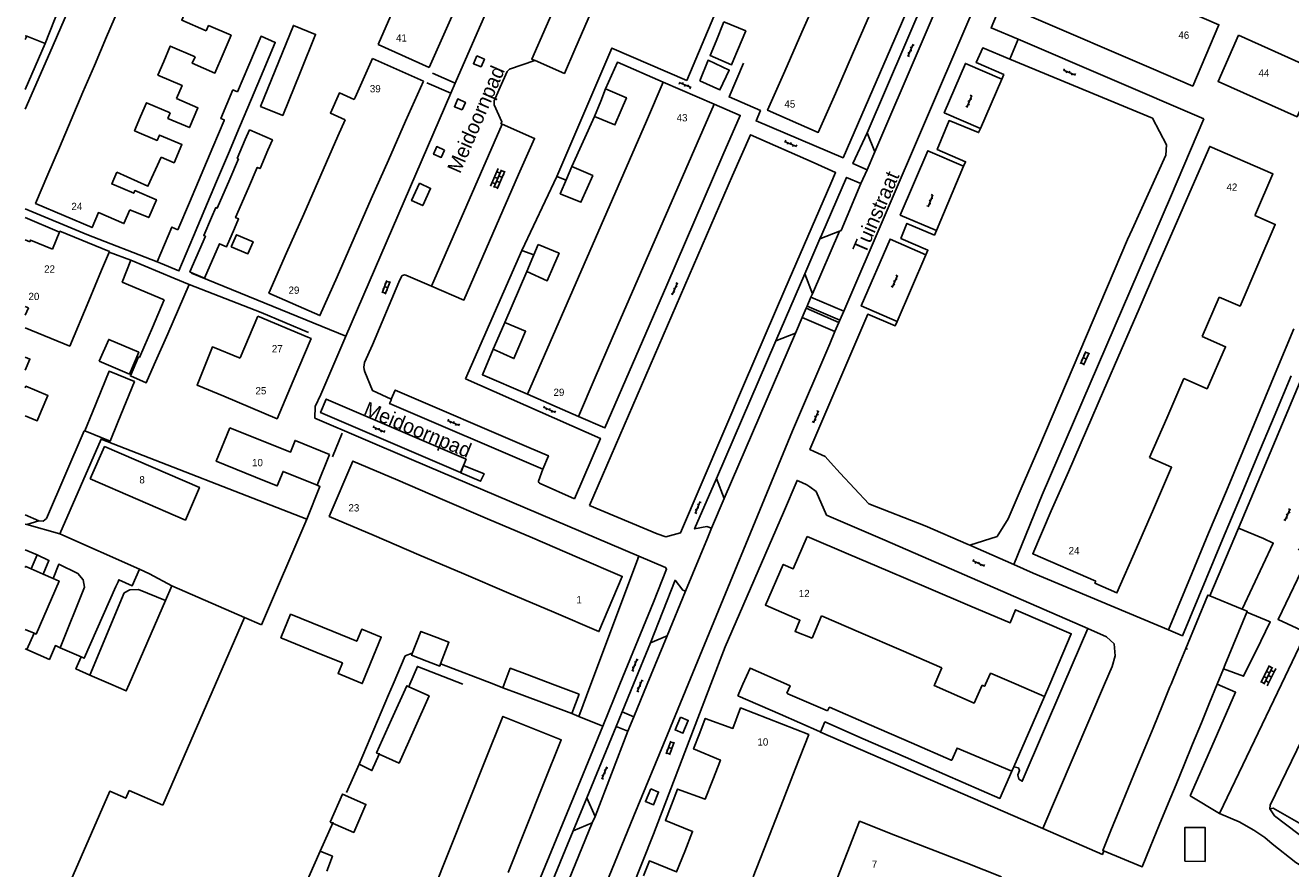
# Model space of a CAD drawing. Extents: x 141020 to 141442, y 457132 to 457664.
# Tile 15 of 18: x 141020 to 141194, y 457475 to 457590. Entities that reach past the tile are written whole.
import ezdxf

# ---------------------------------------------------------------- set-up
doc = ezdxf.new("R2010")
doc.units = 0
for name, color, linetype in [('GEO_Bijgebouw', 3, 'CONTINUOUS'), ('GEO_Dakrand', 3, 'CONTINUOUS'), ('GEO_Dakrand bijgebouw', 3, 'CONTINUOUS'), ('GEO_Hoofdgebouw', 3, 'CONTINUOUS'), ('GEO_Huisnummer', 7, 'CONTINUOUS'), ('GEO_Kant verharding', 252, 'CONTINUOUS'), ('GEO_Overige lijn', 252, 'CONTINUOUS'), ('GEO_Straatnaam', 2, 'CONTINUOUS'), ('GEO_Symbool open verharding', 252, 'CONTINUOUS'), ('GEO_Terreinafscheiding', 7, 'FENCELINE2')]:
    doc.layers.add(name, color=color, linetype=linetype)
doc.styles.add('Style-LOW_RES_FILLED', font='LOW_RES_FILLED.shx')
doc.linetypes.add('FENCELINE2', pattern='A,6.35,-2.54,[132,ltypeshp.shx,S=2.54,R=0,X=-2.54,Y=0],-2.54,25.4', length=36.83)

msp = doc.modelspace()

# ---------------------------------------------------------------- linework, layer by layer
at = {"layer": 'GEO_Bijgebouw', "flags": 128}
for points in [[(141102.34, 457578.8), (141103.06, 457580.5), (141100.2, 457581.74), (141099.52, 457580.03)], [(141102.34, 457578.8), (141101.48, 457576.77), (141098.68, 457577.94), (141099.52, 457580.03)], [(141097.67, 457568.09), (141098.43, 457569.81), (141095.56, 457571.07), (141094.82, 457569.33)], [(141097.67, 457568.09), (141096.81, 457566.15), (141093.97, 457567.32), (141094.82, 457569.33)], [(141090.94, 457560.36), (141093.8, 457559.15), (141093.03, 457557.37)], [(141040.86, 457555.76), (141034.99, 457558.19), (141033.79, 457555.21), (141039.57, 457552.76)], [(141093.03, 457557.37), (141092.17, 457555.39), (141089.39, 457556.66), (141090.2, 457558.6)], [(141090.2, 457558.6), (141090.34, 457558.92)], [(141040.04, 457548.1), (141042.99, 457554.88), (141040.86, 457555.76)], [(141037.94, 457548.95), (141039.57, 457552.76)], [(141088.42, 457546.63), (141089.2, 457548.46), (141086.33, 457549.66), (141085.57, 457547.87)], [(141036.18, 457544.87), (141037.94, 457548.95)], [(141040.04, 457548.1), (141038.2, 457543.9)], [(141088.42, 457546.63), (141087.6, 457544.71), (141084.77, 457545.97), (141085.57, 457547.87)], [(141192.4, 457543.19), (141194.74, 457548.8)], [(141190.06, 457537.58), (141192.4, 457543.19)], [(141194.35, 457542.33), (141192.01, 457536.73)], [(141187.72, 457531.96), (141190.06, 457537.58)], [(141192.01, 457536.73), (141189.66, 457531.11)], [(141185.46, 457526.54), (141187.72, 457531.96)], [(141189.66, 457531.11), (141187.39, 457525.7)], [(141183.03, 457520.71), (141185.46, 457526.54)], [(141187.39, 457525.7), (141184.95, 457519.86)], [(141180.77, 457515.3), (141183.03, 457520.71)], [(141184.95, 457519.86), (141182.69, 457514.46)], [(141180.77, 457515.3), (141177.5, 457507.46), (141179.42, 457506.65), (141182.69, 457514.46)], [(141178.76, 457502.17), (141179.89, 457504.92)], [(141089.42, 457501.31), (141087.09, 457502.19), (141086.27, 457500)], [(141125.05, 457500), (141120.03, 457502.21), (141119.06, 457500)], [(141178.76, 457502.17), (141177.87, 457500)], [(141185.32, 457502.69), (141185.08, 457502.11)], [(141092.91, 457500), (141089.42, 457501.31)], [(141086.09, 457499.52), (141088.3, 457498.69)], [(141088.3, 457498.69), (141095.54, 457495.97)], [(141119.06, 457500), (141118.36, 457498.41)], [(141125.08, 457498.75), (141125.54, 457499.78), (141125.05, 457500)], [(141125.08, 457498.75), (141125.22, 457498.69)], [(141125.22, 457498.69), (141130.67, 457496.33)], [(141176.68, 457497.1), (141177.72, 457499.63)], [(141177.87, 457500), (141177.72, 457499.63)], [(141184.22, 457500), (141183.16, 457497.44)], [(141124.15, 457495.88), (141118.36, 457498.41)], [(141175.39, 457493.96), (141176.68, 457497.1)], [(141183.16, 457497.44), (141182.03, 457494.71)], [(141129.56, 457493.51), (141124.15, 457495.88)], [(141129.73, 457493.43), (141129.56, 457493.51)], [(141174.25, 457491.21), (141175.39, 457493.96)], [(141182.03, 457494.71), (141180.82, 457491.75)], [(141180.82, 457491.75), (141179.66, 457488.93)], [(141173.09, 457488.38), (141174.25, 457491.21)], [(141172.04, 457485.82), (141173.09, 457488.38)], [(141179.66, 457488.93), (141178.55, 457486.24)], [(141170.79, 457482.79), (141172.04, 457485.82)], [(141178.55, 457486.24), (141177.48, 457483.64)], [(141177.48, 457483.64), (141176.24, 457480.63)], [(141169.61, 457479.92), (141170.79, 457482.79)], [(141175.02, 457477.65), (141173.9, 457474.95), (141168.48, 457477.18), (141169.61, 457479.92)], [(141176.24, 457480.63), (141175.02, 457477.65)]]:
    msp.add_lwpolyline(points, dxfattribs=at)
at = {"layer": 'GEO_Dakrand', "flags": 128}
for points in [[(141045.34, 457589.7), (141045.65, 457590.42), (141048.75, 457589.09), (141047.65, 457586.52)], [(141047.65, 457586.52), (141046.53, 457583.9), (141043.42, 457585.23), (141043.81, 457586.14)], [(141041.24, 457580.38), (141044.18, 457579.12), (141043.02, 457576.4), (141040.07, 457577.66), (141040.4, 457578.42)], [(141065.66, 457580.26), (141063.62, 457581.17), (141062.39, 457578.4), (141064.44, 457577.49)], [(141033.04, 457570.3), (141037.33, 457568.35), (141039.14, 457572.34)], [(141189.36, 457564.33), (141192.18, 457563.11), (141189.8, 457557.58)], [(141189.8, 457557.58), (141187.36, 457551.9), (141184.49, 457553.13)], [(141179.63, 457541.95), (141182.82, 457540.55), (141185.36, 457546.33), (141182.15, 457547.74)], [(141049.98, 457544.76), (141046.18, 457546.29), (141044.07, 457541.04), (141047.77, 457539.55)], [(141175.44, 457524.04), (141177.94, 457529.78), (141174.91, 457531.1)], [(141173.1, 457518.67), (141175.44, 457524.04)], [(141167.53, 457514.14), (141167.41, 457513.86), (141170.44, 457512.54), (141173.1, 457518.67)], [(141145.4, 457500), (141146.39, 457502.25)], [(141151.9, 457499.88), (141150.81, 457497.4), (141145.32, 457499.81), (141145.4, 457500)], [(141034.73, 457485.42), (141039.39, 457483.4)]]:
    msp.add_lwpolyline(points, dxfattribs=at)
at = {"layer": 'GEO_Dakrand bijgebouw', "flags": 128}
for points in [[(141115.36, 457588.29), (141116.44, 457590.93)], [(141116.44, 457590.93), (141119.44, 457589.68), (141118.32, 457587)], [(141051.2, 457585), (141052.86, 457588.94), (141054.82, 457588.11), (141053.15, 457584.16)], [(141055.3, 457585.48), (141057.32, 457590.44), (141060.36, 457589.2), (141058.28, 457584.08)], [(141117.82, 457585.8), (141117.5, 457585.04), (141114.54, 457586.29), (141115.36, 457588.29)], [(141055.3, 457585.48), (141052.79, 457579.32), (141055.84, 457578.08), (141058.28, 457584.08)], [(141113.13, 457582.84), (141114.28, 457585.66), (141117.17, 457584.31), (141115.9, 457581.58), (141113.13, 457582.84)], [(141118.32, 457587), (141117.82, 457585.8)], [(141051.2, 457585), (141049.64, 457581.31)], [(141051.55, 457580.37), (141053.15, 457584.16)], [(141049.64, 457581.31), (141049.01, 457581.58), (141047.35, 457577.65), (141047.81, 457577.46), (141047.78, 457577.38)], [(141049.9, 457576.48), (141051.55, 457580.37)], [(141047.78, 457577.38), (141046.24, 457573.74)], [(141048.37, 457572.84), (141049.9, 457576.48)], [(141053.8, 457573.3), (141054.42, 457574.72), (141051.28, 457576.08), (141050.7, 457574.76)], [(141046.24, 457573.74), (141044.64, 457569.94)], [(141050.7, 457574.76), (141049.59, 457572.17), (141049.75, 457572.1), (141048.56, 457569.32)], [(141051.12, 457568.12), (141052.34, 457570.95), (141052.72, 457570.78), (141053.8, 457573.3)], [(141046.75, 457569.01), (141048.37, 457572.84)], [(141044.64, 457569.94), (141043.02, 457566.11)], [(141045.15, 457565.21), (141046.75, 457569.01)], [(141046.07, 457564.05), (141046.66, 457565.43), (141046.84, 457565.35), (141048.56, 457569.32)], [(141051.12, 457568.12), (141049.37, 457564.06), (141049.78, 457563.88), (141049.21, 457562.57)], [(141043.02, 457566.11), (141041.45, 457562.39)], [(141043.58, 457561.5), (141045.15, 457565.21)], [(141046.07, 457564.05), (141045, 457561.58), (141045.21, 457561.49), (141043.1, 457556.59), (141043.34, 457556.49)], [(141041.45, 457562.39), (141040.59, 457562.76), (141038.58, 457557.99)], [(141043.58, 457561.5), (141041.57, 457556.73), (141039.05, 457557.8)], [(141049.21, 457562.57), (141048.13, 457560.05), (141047.16, 457560.47), (141045.11, 457555.72), (141043.34, 457556.49)], [(141048.77, 457560.05), (141049.47, 457561.7), (141051.77, 457560.73), (141051.07, 457559.08), (141048.77, 457560.05)], [(141038.58, 457557.99), (141039.04, 457557.8)], [(141039.04, 457557.8), (141039.05, 457557.8)], [(141030.64, 457544.33), (141031.94, 457547.33), (141036.06, 457545.56), (141034.77, 457542.55), (141030.64, 457544.33)], [(141036.18, 457544.87), (141036.05, 457544.93), (141034.92, 457542.33), (141037.1, 457541.38), (141038.2, 457543.9)], [(141029.7, 457537.35), (141031.98, 457542.96), (141035.46, 457541.54), (141033.19, 457535.97)], [(141033.19, 457535.97), (141032.14, 457533.38), (141028.66, 457534.79), (141029.7, 457537.35)], [(141179.89, 457504.92), (141182.91, 457512.24), (141183.21, 457512.11)], [(141187.65, 457510.29), (141183.21, 457512.11)], [(141061.39, 457504), (141055.6, 457506.37), (141056.92, 457509.61), (141062.77, 457507.22)], [(141185.32, 457502.69), (141188.28, 457509.89)], [(141187.65, 457510.29), (141188.33, 457510.01), (141188.28, 457509.89)], [(141062.77, 457507.22), (141066.02, 457505.89), (141066.7, 457507.55), (141069.37, 457506.46), (141066.76, 457500.09), (141063.44, 457501.45), (141064.04, 457502.92), (141061.39, 457504)], [(141075.63, 457503.17), (141073.55, 457503.97), (141074.82, 457507.24), (141077, 457506.4)], [(141077.53, 457502.81), (141078.67, 457505.75), (141077, 457506.4)], [(141075.63, 457503.17), (141077.41, 457502.48), (141077.53, 457502.81)], [(141070.8, 457495.17), (141072.87, 457499.78), (141073.15, 457499.65)], [(141073.88, 457493.79), (141075.95, 457498.4), (141073.15, 457499.65)], [(141130.91, 457496.8), (141130.93, 457496.84), (141136.4, 457494.47)], [(141070.8, 457495.17), (141068.73, 457490.56), (141069.07, 457490.41)], [(141130.67, 457496.33), (141130.91, 457496.8)], [(141073.88, 457493.79), (141071.82, 457489.18), (141069.07, 457490.41)], [(141135.59, 457492.52), (141130.32, 457494.83), (141129.73, 457493.43)], [(141136.4, 457494.47), (141142.2, 457491.96)], [(141141.37, 457489.99), (141135.59, 457492.52)], [(141142.2, 457491.96), (141147.66, 457489.59)], [(141146.8, 457487.62), (141141.37, 457489.99)], [(141147.66, 457489.59), (141147.74, 457489.56), (141148.48, 457491.24), (141155.99, 457488.04), (141154.35, 457484.32), (141146.8, 457487.62)], [(141062.38, 457481.08), (141065.59, 457479.66), (141067.27, 457483.5), (141064.07, 457484.91), (141062.38, 457481.08)], [(141179.75, 457475.69), (141182.54, 457475.67), (141182.57, 457480.32), (141179.78, 457480.33), (141179.75, 457475.69)]]:
    msp.add_lwpolyline(points, dxfattribs=at)
at = {"layer": 'GEO_Hoofdgebouw', "flags": 128}
for points in [[(141164.13, 457589.29), (141158.36, 457591.77), (141161.97, 457600.18), (141167.78, 457597.68)], [(141080.67, 457595.34), (141078.32, 457590)], [(141127.16, 457589.53), (141129.51, 457594.91)], [(141031.64, 457588.85), (141033.27, 457592.67)], [(141042.82, 457593.11), (141041.98, 457591.15), (141045.34, 457589.7)], [(141068.96, 457587.83), (141071.35, 457593.27)], [(141179.02, 457592.85), (141184.45, 457590.52), (141180.84, 457582.1), (141175.12, 457584.56)], [(141136.46, 457591.86), (141134.11, 457586.49)], [(141078.32, 457590), (141075.97, 457584.66)], [(141124.8, 457584.16), (141127.16, 457589.53)], [(141169.68, 457586.9), (141164.13, 457589.29)], [(141187.15, 457589.08), (141198.01, 457584.22), (141195.18, 457577.9), (141184.32, 457582.75), (141187.15, 457589.08)], [(141029.98, 457584.95), (141031.64, 457588.85)], [(141039.5, 457585.5), (141040.4, 457587.6), (141043.81, 457586.14)], [(141075.97, 457584.66), (141068.96, 457587.83)], [(141041.24, 457580.38), (141042.02, 457582.2), (141038.7, 457583.62), (141039.5, 457585.5)], [(141065.79, 457580.54), (141068.15, 457585.89)], [(141068.15, 457585.89), (141075.16, 457582.8)], [(141134.11, 457586.49), (141131.76, 457581.11)], [(141175.12, 457584.56), (141169.68, 457586.9)], [(141028.4, 457581.25), (141029.98, 457584.95)], [(141131.76, 457581.11), (141129.41, 457575.74), (141122.45, 457578.78), (141124.8, 457584.16)], [(141075.16, 457582.8), (141072.72, 457577.28)], [(141105.79, 457577.3), (141108.12, 457582.66)], [(141108.12, 457582.66), (141115.1, 457579.62)], [(141026.78, 457577.46), (141028.4, 457581.25)], [(141065.66, 457580.26), (141065.79, 457580.54)], [(141040.4, 457578.42), (141037.12, 457579.82), (141036.31, 457577.92)], [(141115.1, 457579.62), (141112.77, 457574.27)], [(141025.17, 457573.68), (141026.78, 457577.46)], [(141036.31, 457577.92), (141035.48, 457575.98), (141038.59, 457574.65), (141038.91, 457575.39), (141041.99, 457574.07), (141040.92, 457571.58), (141039.14, 457572.34)], [(141063.43, 457575.21), (141064.44, 457577.49)], [(141072.72, 457577.28), (141070.37, 457571.94)], [(141103.46, 457571.95), (141105.79, 457577.3)], [(141061.08, 457569.87), (141063.43, 457575.21)], [(141023.58, 457569.96), (141025.17, 457573.68)], [(141112.77, 457574.27), (141110.43, 457568.91)], [(141189.45, 457564.51), (141191.85, 457570.05), (141183.19, 457573.82), (141180.77, 457568.27)], [(141070.37, 457571.94), (141068.01, 457566.61)], [(141101.13, 457566.59), (141103.46, 457571.95)], [(141034.84, 457565.14), (141034.03, 457563.24), (141030.53, 457564.74), (141029.66, 457562.69), (141021.89, 457566.01), (141023.58, 457569.96)], [(141034.84, 457565.14), (141037.44, 457564.06), (141038.49, 457566.51), (141035.54, 457567.77), (141035.38, 457567.39), (141032.35, 457568.68), (141033.04, 457570.3)], [(141058.73, 457564.53), (141061.08, 457569.87)], [(141110.43, 457568.91), (141108.1, 457563.55)], [(141178.3, 457562.59), (141180.77, 457568.27)], [(141068.01, 457566.61), (141065.66, 457561.27)], [(141098.8, 457561.23), (141101.13, 457566.59)], [(141056.38, 457559.2), (141058.73, 457564.53)], [(141108.1, 457563.55), (141105.77, 457558.2)], [(141189.45, 457564.51), (141189.36, 457564.33)], [(141030.96, 457556.83), (141032.04, 457559.39), (141025.23, 457562.19), (141024.21, 457559.72)], [(141065.66, 457561.27), (141063.31, 457555.93)], [(141096.47, 457555.87), (141098.8, 457561.23)], [(141175.89, 457557.05), (141178.3, 457562.59)], [(141020.48, 457560.98), (141021.09, 457560.72)], [(141021.09, 457560.72), (141021.2, 457560.96), (141024.21, 457559.72)], [(141090.34, 457558.92), (141090.94, 457560.36)], [(141063.31, 457555.93), (141060.95, 457550.6), (141053.95, 457553.69), (141056.38, 457559.2)], [(141105.77, 457558.2), (141103.44, 457552.84)], [(141029.19, 457552.63), (141030.96, 457556.83)], [(141173.49, 457551.54), (141175.89, 457557.05)], [(141094.14, 457550.52), (141096.47, 457555.87)], [(141020.48, 457548.91), (141026.58, 457546.42), (141029.19, 457552.63)], [(141103.44, 457552.84), (141101.11, 457547.48)], [(141184.49, 457553.13), (141182.15, 457547.74)], [(141020.9, 457551.67), (141020.48, 457551.86)], [(141020.9, 457551.67), (141020.48, 457550.66)], [(141171.02, 457545.84), (141173.49, 457551.54)], [(141049.99, 457544.79), (141052.44, 457550.54)], [(141052.44, 457550.54), (141059.3, 457547.63)], [(141091.81, 457545.16), (141094.14, 457550.52)], [(141059.3, 457547.63), (141059.74, 457547.44), (141057.28, 457541.65)], [(141101.11, 457547.48), (141098.78, 457542.12)], [(141168.6, 457540.29), (141171.02, 457545.84)], [(141020.48, 457543.1), (141021.12, 457544.62), (141020.48, 457544.89)], [(141049.98, 457544.76), (141049.99, 457544.79)], [(141089.48, 457539.8), (141091.81, 457545.16)], [(141098.78, 457542.12), (141096.45, 457536.77)], [(141022.66, 457537.46), (141023.58, 457539.63), (141020.57, 457540.91), (141020.48, 457540.7)], [(141057.28, 457541.65), (141055.07, 457536.45), (141047.77, 457539.55)], [(141166.23, 457534.85), (141168.6, 457540.29)], [(141179.63, 457541.95), (141177.27, 457536.52)], [(141096.45, 457536.77), (141089.48, 457539.8)], [(141022.66, 457537.46), (141022.1, 457536.15), (141020.48, 457536.84)], [(141060.58, 457527.33), (141055.9, 457529.21), (141055.1, 457527.23), (141053.36, 457527.93), (141046.7, 457530.61), (141048.56, 457535.21)], [(141048.56, 457535.21), (141056.89, 457531.85), (141057.54, 457533.46), (141062.28, 457531.54)], [(141177.27, 457536.52), (141174.91, 457531.1)], [(141163.76, 457529.17), (141166.23, 457534.85)], [(141029.39, 457528.18), (141031.36, 457532.61), (141044.39, 457527.01), (141042.48, 457522.54), (141029.39, 457528.18)], [(141062.28, 457531.54), (141060.58, 457527.33)], [(141068.39, 457520.4), (141062.24, 457523.03), (141065.46, 457530.63), (141071.63, 457527.99)], [(141161.42, 457523.79), (141163.76, 457529.17)], [(141071.63, 457527.99), (141077.8, 457525.35)], [(141077.8, 457525.35), (141083.96, 457522.71)], [(141167.53, 457514.14), (141158.86, 457517.91), (141161.42, 457523.79)], [(141083.96, 457522.71), (141090.13, 457520.07)], [(141074.56, 457517.77), (141068.39, 457520.4)], [(141090.13, 457520.07), (141096.3, 457517.43)], [(141127.9, 457520.28), (141125.96, 457515.84), (141124.59, 457516.44), (141122.15, 457510.85), (141126.89, 457508.77), (141126.21, 457507.22), (141128.57, 457506.32)], [(141127.9, 457520.28), (141133.57, 457517.87)], [(141080.73, 457515.14), (141074.56, 457517.77)], [(141133.57, 457517.87), (141138.95, 457515.57)], [(141020.48, 457516.01), (141020.55, 457516.16), (141021.28, 457515.84)], [(141096.3, 457517.43), (141102.47, 457514.79), (141099.28, 457507.22), (141093.07, 457509.87)], [(141021.28, 457515.84), (141022.93, 457515.12)], [(141024.33, 457514.51), (141025.13, 457514.16), (141021.95, 457506.88), (141021.69, 457506.99)], [(141022.93, 457515.12), (141024.33, 457514.51)], [(141086.9, 457512.5), (141080.73, 457515.14)], [(141138.95, 457515.57), (141144.53, 457513.19)], [(141039.75, 457511.49), (141040.63, 457513.5)], [(141040.63, 457513.5), (141050.61, 457509.16)], [(141093.07, 457509.87), (141086.9, 457512.5)], [(141144.53, 457513.19), (141150.22, 457510.77)], [(141034.75, 457500), (141039.75, 457511.49)], [(141150.22, 457510.77), (141155.75, 457508.41), (141156.5, 457510.22), (141156.61, 457510.17)], [(141050.61, 457509.16), (141046.62, 457500)], [(141129.84, 457509.37), (141128.57, 457506.32)], [(141135.27, 457507.04), (141129.84, 457509.37)], [(141156.61, 457510.17), (141164.16, 457506.93), (141161.21, 457500)], [(141021.69, 457506.99), (141020.48, 457507.52)], [(141140.79, 457504.66), (141135.27, 457507.04)], [(141020.48, 457504.84), (141020.7, 457504.75)], [(141020.7, 457504.75), (141023.79, 457503.4), (141024.62, 457505.29), (141025.29, 457505)], [(141025.29, 457505), (141028.15, 457503.75)], [(141146.39, 457502.25), (141140.79, 457504.66)], [(141179.89, 457504.92), (141180.14, 457504.82)], [(141028.15, 457503.75), (141027.43, 457502.1), (141029.35, 457501.26)], [(141185.08, 457502.11), (141184.22, 457500)], [(141029.35, 457501.26), (141032.24, 457500)], [(141156.57, 457500), (141153.07, 457501.51), (141152.4, 457500)], [(141032.24, 457500), (141034.35, 457499.08), (141034.75, 457500)], [(141046.62, 457500), (141039.39, 457483.4)], [(141086.27, 457500), (141086.09, 457499.52)], [(141096.54, 457498.63), (141092.91, 457500)], [(141095.54, 457495.97), (141096.54, 457498.63)], [(141152.12, 457499.79), (141151.9, 457499.88)], [(141152.4, 457500), (141152.27, 457499.72), (141152.12, 457499.79)], [(141160.49, 457498.3), (141156.57, 457500)], [(141161.21, 457500), (141160.49, 457498.3)], [(141091.68, 457486.3), (141094.1, 457492.38), (141086.08, 457495.58), (141083.65, 457489.51)], [(141126.25, 457488.34), (141128.1, 457493.09), (141118.73, 457496.74), (141117.69, 457493.94), (141113.88, 457495.3), (141113.12, 457493.32)], [(141114.9, 457486.85), (141115.97, 457489.58), (141112.27, 457491.11), (141113.12, 457493.32)], [(141081.22, 457483.43), (141083.65, 457489.51)], [(141126.25, 457488.34), (141124.27, 457483.27)], [(141109.24, 457483.44), (141110.09, 457485.59), (141113.87, 457484.22), (141114.9, 457486.85)], [(141034.73, 457485.42), (141034.27, 457484.34), (141032.08, 457485.3), (141020.62, 457459.01), (141025.9, 457456.71)], [(141091.68, 457486.3), (141089.25, 457480.22)], [(141078.79, 457477.35), (141081.22, 457483.43)], [(141111.06, 457477.05), (141112.14, 457479.78), (141108.4, 457481.3), (141109.24, 457483.44)], [(141124.27, 457483.27), (141122.4, 457478.47)], [(141136.43, 457469.88), (141133.59, 457470.99), (141132.15, 457467.31), (141129.97, 457468.17), (141135.07, 457481.19), (141140.03, 457479.25)], [(141089.25, 457480.22), (141086.83, 457474.13)], [(141122.4, 457478.47), (141120.48, 457473.56)], [(141140.03, 457479.25), (141144.89, 457477.34)], [(141076.36, 457471.27), (141078.79, 457477.35)], [(141105.42, 457473.7), (141106.21, 457475.73), (141109.94, 457474.24), (141111.06, 457477.05)], [(141144.89, 457477.34), (141149.71, 457475.46)], [(141149.71, 457475.46), (141154.57, 457473.55)]]:
    msp.add_lwpolyline(points, dxfattribs=at)
at = {"layer": 'GEO_Kant verharding', "flags": 128}
for points in [[(141056.45, 457662.3), (141045.04, 457635.48), (141023.86, 457586.68), (141020.48, 457578.95)], [(141079.55, 457582.51), (141081.57, 457587.2), (141086.32, 457598.04), (141097.94, 457624.6), (141100.92, 457631.41)], [(141119.15, 457585.24), (141117.15, 457580.61), (141121.46, 457578.75), (141120.86, 457577.32), (141132.82, 457572.26), (141154.57, 457622.37)], [(141156.85, 457588.53), (141153.14, 457590.09), (141165.86, 457620.26)], [(141132.9, 457551.2), (141149.83, 457590.56), (141160.57, 457615.52), (141162.61, 457620.21)], [(141099.89, 457608.28), (141104.36, 457606.39), (141103.11, 457603.59), (141095.95, 457587.13), (141094.53, 457583.84), (141090.51, 457585.62), (141090.46, 457585.6)], [(141136.11, 457575.71), (141146.87, 457600.76), (141149.51, 457601.8)], [(141111.36, 457582.87), (141118.41, 457599.63)], [(141023.21, 457587.95), (141025.19, 457592.95)], [(141020.48, 457589.02), (141020.68, 457588.95)], [(141020.68, 457588.95), (141023.21, 457587.95)], [(141093.48, 457569.71), (141101.07, 457587.32), (141111.36, 457582.87)], [(141154.61, 457583.04), (141154.88, 457583.68), (141151.11, 457585.33), (141151.99, 457587.35), (141155.7, 457585.82)], [(141155.7, 457585.82), (141156.85, 457588.53)], [(141156.85, 457588.53), (141182.39, 457577.59)], [(141082.49, 457586.24), (141083.55, 457585.8), (141083.09, 457584.75), (141082.03, 457585.18), (141082.49, 457586.24)], [(141085.99, 457576.86), (141085.81, 457576.94), (141085.95, 457577.21), (141084.9, 457579.54), (141084.87, 457579.8), (141084.88, 457580.1), (141085.69, 457581.97), (141086.65, 457584.1), (141086.98, 457584.41), (141090.46, 457585.6)], [(141155.7, 457585.82), (141175.32, 457577.72)], [(141076.41, 457583.87), (141079.55, 457582.51)], [(141100.2, 457581.74), (141101.81, 457585.38), (141108.12, 457582.66)], [(141078.94, 457581.12), (141075.64, 457582.54)], [(141078.94, 457581.12), (141079.55, 457582.51)], [(141151.67, 457576.28), (141154.61, 457583.04)], [(141064.53, 457547.76), (141078.94, 457581.12)], [(141080.49, 457578.85), (141079.43, 457579.28), (141079.88, 457580.34), (141080.93, 457579.87), (141080.49, 457578.85)], [(141115.1, 457579.62), (141118.7, 457578.07), (141116.3, 457572.62), (141108.61, 457554.79), (141100.1, 457535.18), (141096.45, 457536.77)], [(141076.28, 457554.64), (141080.73, 457552.72), (141088.24, 457569.97), (141090.43, 457574.92), (141085.99, 457576.86)], [(141095.56, 457571.07), (141098.68, 457577.94)], [(141149.37, 457571.1), (141149.64, 457571.72), (141145.76, 457573.38), (141147.38, 457577.36), (141151.43, 457575.73), (141151.67, 457576.28)], [(141175.32, 457577.72), (141177.22, 457574.04), (141177.13, 457572.61), (141172.52, 457562.43)], [(141182.39, 457577.59), (141177.8, 457566.88)], [(141097.98, 457524.52), (141117.62, 457569.81), (141120.09, 457575.43), (141128.86, 457571.58), (141131.79, 457570.23), (141131.14, 457568.75), (141124.81, 457554.16), (141119.25, 457541.32), (141110.49, 457520.8), (141108.46, 457520.21), (141107.28, 457520.64), (141097.98, 457524.52)], [(141136.11, 457575.71), (141134.17, 457571.47), (141136.13, 457570.62)], [(141136.11, 457575.71), (141137.18, 457573.08)], [(141078.08, 457573.33), (141077.61, 457572.31), (141076.56, 457572.75), (141077, 457573.8), (141078.08, 457573.33)], [(141137.18, 457573.08), (141136.13, 457570.62)], [(141136.13, 457570.62), (141135.27, 457568.72)], [(141145.63, 457562.27), (141149.37, 457571.1)], [(141074.61, 457568.77), (141073.55, 457566.39), (141075.08, 457565.7), (141076.15, 457568.07), (141074.61, 457568.77)], [(141094.76, 457569.17), (141093.48, 457569.71)], [(141129.63, 457561.16), (141129.88, 457561.74), (141133.29, 457569.56), (141135.27, 457568.72)], [(141135.27, 457568.72), (141132.53, 457562.29), (141132.3, 457562.21)], [(141177.8, 457566.88), (141160.17, 457525.98)], [(141020.48, 457565.26), (141028.93, 457561.72), (141038.58, 457557.99)], [(141205.65, 457565.41), (141187.14, 457521.44)], [(141020.48, 457564.05), (141025.17, 457562.04)], [(141144.19, 457558.96), (141144.46, 457559.58), (141140.77, 457561.2), (141141.59, 457563.26), (141145.37, 457561.66), (141145.63, 457562.27)], [(141127.54, 457556.32), (141129.63, 457561.16)], [(141132.3, 457562.21), (141129.63, 457561.16)], [(141172.52, 457562.43), (141171.89, 457561.06)], [(141080.95, 457541.92), (141088.7, 457559.54)], [(141088.7, 457559.54), (141090.34, 457558.92)], [(141171.89, 457561.06), (141159.71, 457532.46)], [(141032, 457559.3), (141034.99, 457558.19)], [(141039.04, 457557.8), (141039.05, 457557.8)], [(141140.23, 457549.8), (141144.19, 457558.96)], [(141043.31, 457556.43), (141043.34, 457556.49)], [(141043.31, 457556.43), (141064.53, 457547.76)], [(141067.08, 457544.14), (141068.18, 457546.6), (141071.79, 457555.17), (141072.15, 457555.96)], [(141072.75, 457556.16), (141076.28, 457554.64)], [(141089.39, 457556.66), (141086.33, 457549.66)], [(141123.57, 457547.14), (141127.54, 457556.32)], [(141127.54, 457556.32), (141128.6, 457553.61)], [(141042.99, 457554.88), (141052.89, 457551.02), (141059.38, 457548.29)], [(141128.4, 457553.15), (141127.87, 457551.9)], [(141128.6, 457553.61), (141128.4, 457553.15)], [(141127.74, 457551.6), (141127.2, 457550.34)], [(141127.87, 457551.9), (141127.74, 457551.6)], [(141131.08, 457530.45), (141130.36, 457531.26), (141128.84, 457531.93), (141128.25, 457532.2), (141136.21, 457550.78), (141139.97, 457549.21), (141140.23, 457549.8)], [(141132.37, 457549.96), (141132.9, 457551.2)], [(141127.2, 457550.34), (141126.29, 457548.2)], [(141131.7, 457548.4), (141132.24, 457549.66)], [(141132.24, 457549.66), (141132.37, 457549.96)], [(141104.74, 457517.58), (141073.53, 457530.84), (141060.26, 457536.54), (141060.29, 457538.14), (141061.08, 457539.78), (141064.53, 457547.76)], [(141111.53, 457500), (141125.86, 457534.79), (141130.98, 457546.73), (141131.7, 457548.4)], [(141126.29, 457548.2), (141123.57, 457547.14)], [(141084.77, 457545.97), (141083.26, 457542.49), (141089.48, 457539.8)], [(141115.41, 457528.25), (141123.57, 457547.14)], [(141070.73, 457539.11), (141068.15, 457540.3), (141067.1, 457542.9)], [(141070.73, 457539.11), (141071.29, 457540.37), (141089.65, 457532.51), (141092.33, 457531.36), (141091.55, 457529.54)], [(141080.95, 457541.92), (141099.47, 457533.75), (141095.91, 457525.43)], [(141028.58, 457534.8), (141023.39, 457522.75), (141022.93, 457522.39), (141022.36, 457522.42)], [(141062.69, 457531.22), (141064, 457534.45)], [(141159.71, 457532.46), (141157.28, 457526.85), (141155.49, 457522.71), (141153.98, 457520.29), (141150.22, 457519.08)], [(141080.68, 457530.04), (141083.49, 457528.88), (141083.03, 457527.86), (141080.29, 457529.03), (141080.68, 457530.04)], [(141131.08, 457530.45), (141132.41, 457528.97)], [(141091.55, 457529.54), (141090.97, 457527.88)], [(141114.75, 457521.42), (141114.11, 457521.67), (141112.42, 457521.32), (141115.41, 457528.25)], [(141115.41, 457528.25), (141116.5, 457525.5)], [(141132.41, 457528.97), (141136.35, 457524.75), (141144.11, 457521.75), (141150.01, 457519.17)], [(141059.17, 457522.66), (141060.95, 457527.16), (141060.58, 457527.33)], [(141091.21, 457527.54), (141095.91, 457525.43)], [(141116.62, 457505.14), (141124.64, 457523.58), (141126.5, 457527.97), (141127.14, 457527.71), (141127.85, 457527.36), (141128.24, 457527.09), (141129.11, 457526.46)], [(141129.11, 457526.46), (141130.54, 457523.21), (141138.54, 457519.75)], [(141116.5, 457525.5), (141114.75, 457521.42)], [(141160.17, 457525.98), (141156.25, 457516.43)], [(141022.36, 457522.42), (141020.48, 457523.24)], [(141022.36, 457522.42), (141020.67, 457521.91)], [(141052.92, 457508.17), (141059.17, 457522.66)], [(141114.75, 457521.42), (141114.17, 457520.06), (141111.17, 457512.78)], [(141187.14, 457521.44), (141183.21, 457512.11)], [(141190.55, 457520), (141187.14, 457521.44)], [(141166.45, 457507.66), (141138.54, 457519.75)], [(141187.65, 457510.29), (141191.91, 457519.36), (141190.55, 457520)], [(141022.09, 457517.76), (141021.28, 457515.84)], [(141150.01, 457519.17), (141150.22, 457519.08)], [(141195.33, 457518.53), (141196.83, 457517.76), (141192.56, 457508.88), (141196.44, 457507.11), (141193.03, 457500)], [(141102.17, 457500), (141106.78, 457511.28), (141108.58, 457515.78), (141108.43, 457516.02), (141104.74, 457517.58)], [(141156.25, 457516.43), (141158.91, 457515.26)], [(141028.15, 457503.75), (141028.57, 457503.57), (141032.93, 457513.39), (141033.23, 457514.05), (141033.35, 457514.33), (141035.17, 457513.52), (141036.17, 457515.77)], [(141111.17, 457512.78), (141110.82, 457512.92), (141109.74, 457514.28), (141106.36, 457505.67)], [(141158.91, 457515.26), (141177.5, 457507.46)], [(141029.35, 457501.26), (141034.07, 457512.53), (141034.84, 457512.97), (141036.03, 457513), (141039.75, 457511.49)], [(141111.17, 457512.78), (141108.64, 457506.64)], [(141190.18, 457505.89), (141191.49, 457508.54), (141188.28, 457509.89)], [(141166.45, 457507.66), (141163.16, 457500)], [(141020.7, 457504.75), (141021.69, 457506.99)], [(141104.02, 457500), (141106.36, 457505.67)], [(141106.36, 457505.67), (141108.64, 457506.64)], [(141185.08, 457502.11), (141187.82, 457501.09), (141190.18, 457505.89)], [(141073.61, 457504.25), (141072.68, 457503.88), (141071, 457500)], [(141073.65, 457504.23), (141073.61, 457504.25)], [(141114.65, 457500), (141116.62, 457505.14)], [(141073.31, 457500), (141074.34, 457502.45), (141080.57, 457500)], [(141084.84, 457500), (141077.65, 457502.77), (141077.53, 457502.81)], [(141071, 457500), (141070.37, 457498.56), (141066.35, 457489)], [(141073.15, 457499.65), (141073.31, 457500)], [(141086.09, 457499.52), (141084.84, 457500)], [(141098.02, 457467.16), (141104.08, 457481.92), (141108.69, 457493.1), (141111.53, 457500)], [(141099.81, 457494.24), (141102.17, 457500)], [(141128.71, 457467.3), (141125.78, 457460.13), (141124.19, 457459.27), (141102.22, 457468), (141106.76, 457479.43), (141114.65, 457500)], [(141102.45, 457496.22), (141104.02, 457500)], [(141163.16, 457500), (141157.43, 457486.67), (141156.95, 457486.97), (141156.83, 457487.57), (141157.05, 457488.13), (141156.89, 457488.51), (141156.25, 457488.65)], [(141180.5, 457484.68), (141183.47, 457491.46), (141186.74, 457498.9), (141184.22, 457500)], [(141184.22, 457500), (141184.21, 457500)], [(141193.03, 457500), (141184.51, 457482.26)], [(141191.42, 457482.87), (141191.49, 457483.4), (141199.52, 457500)], [(141096.51, 457495.58), (141095.54, 457495.97)], [(141099.81, 457494.24), (141096.51, 457495.58)], [(141102.45, 457496.22), (141101.64, 457494.2)], [(141104.05, 457495.52), (141102.45, 457496.22)], [(141103.24, 457493.57), (141104.05, 457495.52)], [(141110.46, 457495.48), (141111.54, 457495.03), (141110.81, 457493.27), (141109.73, 457493.72), (141110.46, 457495.48)], [(141083.6, 457454.26), (141084.41, 457456.24), (141091.19, 457472.95), (141091.34, 457473.41), (141091.24, 457473.46), (141096.44, 457486), (141099.81, 457494.24)], [(141097.63, 457484.42), (141101.64, 457494.2)], [(141101.64, 457494.2), (141103.24, 457493.57)], [(141129.73, 457493.43), (141160.26, 457480.18)], [(141066.35, 457489), (141068.09, 457488.13), (141069.07, 457490.41)], [(141069.07, 457490.41), (141069.11, 457490.51)], [(141200.86, 457482.65), (141203.57, 457488.5), (141200.31, 457490.05), (141195.76, 457480.8), (141191.91, 457482.99), (141191.42, 457482.87)], [(141106.4, 457485.65), (141107.48, 457485.2), (141106.75, 457483.43), (141105.67, 457483.88), (141106.4, 457485.65)], [(141184.51, 457482.26), (141180.5, 457484.68)], [(141097.63, 457484.42), (141095.72, 457479.85)], [(141098.75, 457481.83), (141097.63, 457484.42)], [(141098.37, 457480.98), (141098.75, 457481.83)], [(141190.77, 457478.97), (141189.24, 457479.96), (141187.2, 457481.1), (141184.51, 457482.26)], [(141191.42, 457482.87), (141192.09, 457481.95), (141195.27, 457479.51), (141197.9, 457477.65), (141201.01, 457476.01), (141209.93, 457471.7), (141218.39, 457467.49)], [(141085.37, 457449.28), (141085.91, 457450.57), (141084.79, 457453.18), (141092.96, 457473.11), (141094.98, 457477.99), (141095.72, 457479.85)], [(141095.72, 457479.85), (141098.37, 457480.98)], [(141160.26, 457480.18), (141168.43, 457476.64), (141168.64, 457477.12)], [(141223.47, 457460.84), (141216.78, 457464.29), (141206.01, 457469.61), (141199.51, 457472.85), (141195, 457475.53), (141191.74, 457478.08), (141190.77, 457478.97)], [(141054.62, 457462.65), (141061, 457477.1)], [(141061, 457477.1), (141062.67, 457476.39), (141061.89, 457474.35)]]:
    msp.add_lwpolyline(points, dxfattribs=at)
at = {"layer": 'GEO_Kant verharding', "extrusion": (0, 0, -1)}
for centre, radius, start, end in [((-141072.57, 457555.69), 0.502, 32.2706, 110.5738), ((-141068.89, 457543.54), 1.9, 340.2357, 18.3826)]:
    msp.add_arc(centre, radius, start, end, dxfattribs=at)
at = {"layer": 'GEO_Kant verharding'}
msp.add_arc((141091.34, 457527.88), 0.373, 179.9158, 248.5967, dxfattribs=at)
at = {"layer": 'GEO_Overige lijn', "flags": 128}
for points in [[(141090.46, 457585.6), (141090.05, 457585.8), (141099.89, 457608.28)], [(141149.51, 457601.8), (141137.18, 457573.08)], [(141020.48, 457588.49), (141020.68, 457588.95)], [(141023.21, 457587.95), (141020.48, 457581.63)], [(141154.61, 457583.04), (141149.63, 457585.22), (141146.71, 457578.45), (141151.67, 457576.28)], [(141076.28, 457554.64), (141085.99, 457576.86)], [(141149.37, 457571.1), (141144.47, 457573.22), (141140.66, 457564.4), (141145.63, 457562.27)], [(141128.6, 457553.61), (141132.3, 457562.21)], [(141144.19, 457558.96), (141139.26, 457561.1), (141135.32, 457551.92), (141140.23, 457549.8)], [(141132.9, 457551.2), (141128.4, 457553.15)], [(141132.24, 457549.66), (141127.74, 457551.6)], [(141127.87, 457551.9), (141132.37, 457549.96)], [(141127.2, 457550.34), (141131.7, 457548.4)], [(141116.5, 457525.5), (141126.29, 457548.2)], [(141080.68, 457530.04), (141081.03, 457530.88), (141061.83, 457539.15), (141061.05, 457537.29), (141080.26, 457529.04), (141080.68, 457530.04)], [(141070.73, 457539.11), (141070.77, 457539.09), (141070.53, 457538.53), (141091.55, 457529.54)], [(141020.67, 457521.91), (141020.48, 457521.99)], [(141020.67, 457521.91), (141025.21, 457520.62)], [(141022.09, 457517.76), (141020.48, 457518.45)], [(141022.93, 457515.12), (141023.72, 457517), (141022.09, 457517.76)], [(141150.22, 457519.08), (141156.25, 457516.43)], [(141025.29, 457505), (141028.62, 457513.33), (141028.42, 457514.32), (141027.71, 457515.2), (141025.07, 457516.47), (141024.33, 457514.51)], [(141166.45, 457507.66), (141168.98, 457506.49), (141170.05, 457505.54), (141170.18, 457503.9), (141169.77, 457502.43), (141168.73, 457500)], [(141105.9, 457500), (141108.64, 457506.64)], [(141104.05, 457495.52), (141105.9, 457500)], [(141168.73, 457500), (141160.26, 457480.18)], [(141098.75, 457481.83), (141103.24, 457493.57)], [(141090.65, 457448.93), (141086.02, 457450.83), (141098.37, 457480.98)]]:
    msp.add_lwpolyline(points, dxfattribs=at)
at = {"layer": 'GEO_Symbool open verharding'}
for p, q in [((141142.42, 457587.84), (141141.71, 457586.18)), ((141142.22, 457587.38), (141142.04, 457587.46)), ((141142.38, 457587.75), (141142.56, 457587.67)), ((141141.91, 457586.64), (141141.72, 457586.72)), ((141141.75, 457586.25), (141141.94, 457586.17)), ((141142.06, 457587.01), (141142.25, 457586.93)), ((141163.07, 457584.31), (141164.72, 457583.61)), ((141163.16, 457584.28), (141163.24, 457584.46)), ((141163.53, 457584.12), (141163.45, 457583.93)), ((141163.89, 457583.96), (141163.97, 457584.15)), ((141164.26, 457583.8), (141164.18, 457583.62)), ((141164.66, 457583.65), (141164.74, 457583.83)), ((141110.36, 457582.56), (141110.28, 457582.38)), ((141111.94, 457581.89), (141110.29, 457582.61)), ((141110.75, 457582.41), (141110.83, 457582.59)), ((141111.12, 457582.25), (141111.04, 457582.07)), ((141111.48, 457582.09), (141111.56, 457582.27)), ((141111.85, 457581.93), (141111.77, 457581.75)), ((141149.82, 457579.16), (141150.5, 457580.83)), ((141150.46, 457580.76), (141150.27, 457580.84)), ((141150.31, 457580.37), (141150.5, 457580.29)), ((141149.85, 457579.26), (141149.67, 457579.33)), ((141150.16, 457580), (141149.97, 457580.07)), ((141150.01, 457579.63), (141150.19, 457579.55)), ((141124.79, 457574.52), (141126.43, 457573.79)), ((141124.88, 457574.48), (141124.96, 457574.66)), ((141125.24, 457574.32), (141125.16, 457574.13)), ((141125.61, 457574.15), (141125.69, 457574.34)), ((141125.98, 457573.99), (141125.9, 457573.81)), ((141126.37, 457573.84), (141126.45, 457574.02)), ((141085.45, 457570.81), (141084.4, 457568.39)), ((141085.89, 457570.62), (141084.84, 457568.2)), ((141085.09, 457569.97), (141084.98, 457570.02)), ((141085.25, 457570.33), (141085.69, 457570.14)), ((141086.34, 457570.43), (141085.28, 457568.01)), ((141085.41, 457570.7), (141085.3, 457570.75)), ((141086.29, 457570.32), (141085.85, 457570.51)), ((141086.24, 457569.9), (141086.13, 457569.95)), ((141084.45, 457568.5), (141084.34, 457568.55)), ((141084.61, 457568.87), (141085.05, 457568.68)), ((141084.66, 457569.28), (141084.77, 457569.24)), ((141085.33, 457568.12), (141084.89, 457568.31)), ((141085.37, 457569.41), (141084.93, 457569.6)), ((141085.65, 457568.85), (141085.21, 457569.04)), ((141085.49, 457568.48), (141085.6, 457568.44)), ((141085.97, 457569.58), (141085.53, 457569.78)), ((141085.81, 457569.22), (141085.92, 457569.17)), ((141144.49, 457565.53), (141145.15, 457567.2)), ((141144.82, 457566.36), (141144.64, 457566.44)), ((141145.11, 457567.14), (141144.92, 457567.21)), ((141144.97, 457566.74), (141145.15, 457566.66)), ((141144.53, 457565.62), (141144.34, 457565.69)), ((141144.67, 457565.99), (141144.86, 457565.92)), ((141139.55, 457554.47), (141140.28, 457556.11)), ((141140.24, 457556.04), (141140.06, 457556.13)), ((141070.14, 457555.44), (141069.49, 457553.72)), ((141069.67, 457554.21), (141069.56, 457554.25)), ((141070.26, 457554.41), (141069.81, 457554.58)), ((141069.84, 457555), (141069.96, 457554.96)), ((141070.59, 457555.27), (141069.93, 457553.55)), ((141070.55, 457555.16), (141070.1, 457555.33)), ((141070.4, 457554.78), (141070.52, 457554.74)), ((141109.33, 457553.44), (141110.05, 457555.09)), ((141109.69, 457554.26), (141109.51, 457554.34)), ((141110, 457555.03), (141109.82, 457555.11)), ((141109.85, 457554.63), (141110.03, 457554.55)), ((141139.59, 457554.56), (141139.41, 457554.64)), ((141139.91, 457555.29), (141139.73, 457555.37)), ((141139.75, 457554.92), (141139.93, 457554.84)), ((141140.08, 457555.65), (141140.26, 457555.57)), ((141069.53, 457553.83), (141069.98, 457553.66)), ((141070.12, 457554.04), (141070.23, 457553.99)), ((141109.37, 457553.53), (141109.19, 457553.61)), ((141109.53, 457553.9), (141109.71, 457553.82)), ((141165.43, 457543.99), (141166.16, 457545.68)), ((141165.86, 457543.8), (141166.6, 457545.49)), ((141166.55, 457545.38), (141166.11, 457545.57)), ((141165.47, 457544.1), (141165.91, 457543.91)), ((141165.63, 457544.47), (141165.52, 457544.52)), ((141165.79, 457544.84), (141166.23, 457544.64)), ((141165.95, 457545.2), (141165.84, 457545.25)), ((141166.18, 457544.23), (141166.07, 457544.28)), ((141166.39, 457545.01), (141166.5, 457544.96)), ((141091.64, 457538.03), (141093.29, 457537.3)), ((141091.73, 457537.99), (141091.81, 457538.17)), ((141092.1, 457537.83), (141092.02, 457537.65)), ((141092.47, 457537.67), (141092.55, 457537.85)), ((141092.83, 457537.51), (141092.75, 457537.32)), ((141093.22, 457537.35), (141093.31, 457537.53)), ((141128.73, 457535.87), (141129.44, 457537.53)), ((141129.39, 457537.46), (141129.21, 457537.54)), ((141129.24, 457537.07), (141129.42, 457536.99)), ((141068.2, 457535.32), (141069.85, 457534.6)), ((141068.29, 457535.28), (141068.37, 457535.46)), ((141068.66, 457535.12), (141068.58, 457534.93)), ((141069.03, 457534.96), (141069.11, 457535.14)), ((141078.46, 457536.22), (141080.12, 457535.51)), ((141078.55, 457536.18), (141078.63, 457536.36)), ((141078.92, 457536.02), (141078.84, 457535.84)), ((141079.29, 457535.86), (141079.37, 457536.05)), ((141079.66, 457535.71), (141079.58, 457535.52)), ((141080.05, 457535.55), (141080.13, 457535.74)), ((141128.77, 457535.97), (141128.58, 457536.04)), ((141129.08, 457536.7), (141128.9, 457536.78)), ((141128.92, 457536.33), (141129.11, 457536.26)), ((141069.39, 457534.8), (141069.31, 457534.62)), ((141069.79, 457534.65), (141069.87, 457534.83)), ((141113.19, 457525.1), (141112.48, 457523.44)), ((141112.99, 457524.64), (141112.81, 457524.72)), ((141113.15, 457525.01), (141113.33, 457524.93)), ((141112.68, 457523.9), (141112.49, 457523.98)), ((141112.52, 457523.51), (141112.71, 457523.43)), ((141112.83, 457524.27), (141113.02, 457524.19)), ((141193.49, 457522.43), (141194.25, 457524.07)), ((141193.87, 457523.25), (141193.69, 457523.33)), ((141193.7, 457522.89), (141193.88, 457522.8)), ((141194.2, 457524), (141194.02, 457524.09)), ((141194.04, 457523.61), (141194.22, 457523.53)), ((141193.53, 457522.52), (141193.35, 457522.61)), ((141150.6, 457516.96), (141152.24, 457516.22)), ((141150.69, 457516.92), (141150.77, 457517.1)), ((141151.05, 457516.75), (141150.97, 457516.57)), ((141151.42, 457516.59), (141151.5, 457516.77)), ((141151.78, 457516.43), (141151.7, 457516.24)), ((141152.17, 457516.27), (141152.26, 457516.45)), ((141104.52, 457503.48), (141103.84, 457501.81)), ((141104.03, 457502.27), (141103.84, 457502.35)), ((141104.33, 457503.01), (141104.15, 457503.09)), ((141104.18, 457502.64), (141104.36, 457502.57)), ((141104.48, 457503.38), (141104.67, 457503.31)), ((141190.2, 457500.22), (141191.39, 457502.57)), ((141190.63, 457500), (141191.82, 457502.36)), ((141191.16, 457502.11), (141191.05, 457502.16)), ((141191.06, 457499.78), (141192.25, 457502.14)), ((141191.34, 457502.47), (141191.77, 457502.25)), ((141192.2, 457502.03), (141192.3, 457501.98)), ((141103.88, 457501.88), (141104.07, 457501.8)), ((141105.21, 457500.62), (141104.53, 457498.95)), ((141105.18, 457500.52), (141105.36, 457500.45)), ((141190.26, 457500.32), (141190.69, 457500.11)), ((141190.33, 457500.73), (141190.44, 457500.68)), ((141190.62, 457501.04), (141191.05, 457500.82)), ((141190.8, 457501.39), (141190.69, 457501.45)), ((141191.3, 457500.25), (141190.87, 457500.46)), ((141190.98, 457501.75), (141191.41, 457501.54)), ((141191.23, 457501.18), (141191.66, 457500.96)), ((141191.48, 457500.61), (141191.58, 457500.55)), ((141192.02, 457501.68), (141191.59, 457501.89)), ((141191.94, 457501.27), (141191.84, 457501.32)), ((141104.72, 457499.41), (141104.53, 457499.49)), ((141104.57, 457499.02), (141104.75, 457498.94)), ((141105.02, 457500.15), (141104.84, 457500.23)), ((141104.87, 457499.78), (141105.05, 457499.71)), ((141191.12, 457499.89), (141191.22, 457499.84)), ((141108.52, 457490.45), (141109.15, 457492.18)), ((141108.97, 457491.69), (141108.86, 457491.73)), ((141108.97, 457490.29), (141109.6, 457492.02)), ((141109.56, 457491.9), (141109.1, 457492.07)), ((141108.56, 457490.56), (141109.01, 457490.4)), ((141108.7, 457490.94), (141108.58, 457490.98)), ((141108.83, 457491.32), (141109.28, 457491.15)), ((141109.26, 457490.73), (141109.15, 457490.78)), ((141109.42, 457491.53), (141109.53, 457491.49)), ((141100.36, 457488.64), (141099.68, 457486.97)), ((141100.17, 457488.17), (141099.99, 457488.25)), ((141100.32, 457488.54), (141100.51, 457488.47)), ((141099.87, 457487.43), (141099.68, 457487.51)), ((141099.72, 457487.04), (141099.9, 457486.96)), ((141100.02, 457487.8), (141100.2, 457487.73))]:
    msp.add_line(p, q, dxfattribs=at)
at = {"layer": 'GEO_Terreinafscheiding', "ltscale": 0.05, "flags": 128}
for points in [[(141093.48, 457569.71), (141088.7, 457559.54)], [(141025.21, 457520.62), (141030.88, 457533.64), (141059.17, 457522.66)], [(141036.17, 457515.77), (141025.21, 457520.62)], [(141104.56, 457517.09), (141098.16, 457500)], [(141104.74, 457517.58), (141104.56, 457517.09)], [(141104.67, 457517.4), (141104.56, 457517.09)], [(141040.63, 457513.5), (141037.55, 457515.16), (141036.17, 457515.77)], [(141052.92, 457508.17), (141050.61, 457509.16)], [(141098.16, 457500), (141096.51, 457495.58)], [(141156.25, 457488.65), (141160.49, 457498.3)], [(141066.35, 457489), (141064.6, 457485.11)], [(141155.99, 457488.04), (141156.25, 457488.65)], [(141061, 457477.1), (141062.79, 457481.06)]]:
    msp.add_lwpolyline(points, dxfattribs=at)

# ---------------------------------------------------------------- texts
at = {"layer": 'GEO_Huisnummer', "style": 'Style-LOW_RES_FILLED'}
for s, p in [('41', (141071.41, 457588.22)), ('46', (141178.87, 457588.6)), ('44', (141189.88, 457583.4)), ('39', (141067.81, 457581.25)), ('45', (141124.76, 457579.15)), ('43', (141109.95, 457577.26)), ('42', (141185.48, 457567.73)), ('24', (141026.81, 457565.08)), ('22', (141023.07, 457556.49)), ('29', (141056.64, 457553.59)), ('20', (141020.92, 457552.73)), ('27', (141054.35, 457545.55)), ('25', (141052.1, 457539.79)), ('29', (141093.04, 457539.57)), ('10', (141051.63, 457529.92)), ('8', (141036.15, 457527.56)), ('23', (141064.87, 457523.71)), ('24', (141163.8, 457517.83)), ('12', (141126.73, 457511.95)), ('1', (141096.18, 457511.1)), ('10', (141121.05, 457491.57)), ('7', (141136.76, 457474.79))]:
    msp.add_text(s, height=1, dxfattribs=at).set_placement(p)
at = {"layer": 'GEO_Straatnaam', "style": 'Style-LOW_RES_FILLED'}
for s, rotation, p in [('Meidoornpad', 66.6134, (141080.2, 457569.99)), ('Tuinstraat', 66.6134, (141135.87, 457558.93)), ('Meidoornpad', 337.4859, (141066.79, 457537.01))]:
    msp.add_text(s, height=2, rotation=rotation, dxfattribs=at).set_placement(p)

doc.saveas('drawing.dxf')
